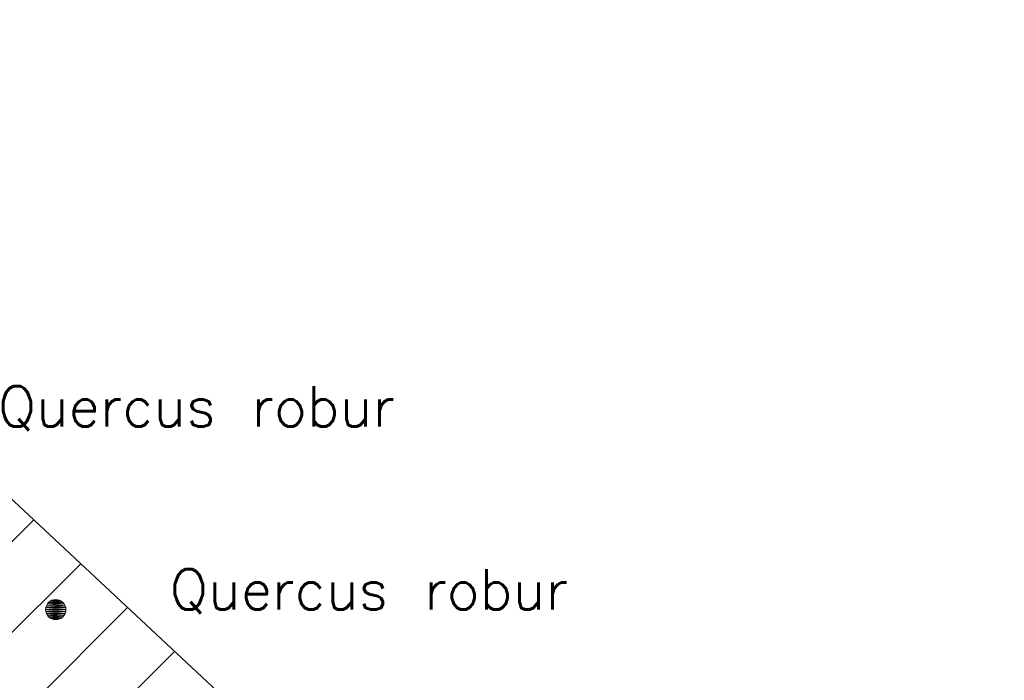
# Model space of a CAD drawing. Header units: metres. Extents: x 102852 to 106916, y 385458 to 392749.
# Tile 43 of 47: x 105097 to 105121, y 388225 to 388241. Entities that reach past the tile are written whole.
import ezdxf
from ezdxf.enums import TextEntityAlignment as Align

# ---------------------------------------------------------------- set-up
doc = ezdxf.new("R2010")
doc.units = ezdxf.units.M
for name, color, linetype, lineweight in [('0-BEPLANTING', 14, 'Continuous', 30), ('B-WE-GR-STRUIK-G', 90, 'Continuous', 13), ('Bomen', 84, 'Continuous', 0), ('Boomsoort', 10, 'Continuous', 0)]:
    doc.layers.add(name, color=color, linetype=linetype, lineweight=lineweight)
doc.styles.add('Style-txt', font='txt.shx')

# ---------------------------------------------------------------- blocks, each defined once
blk = doc.blocks.new('MPOLYGON_379')
at = {"layer": 'Bomen', "flags": 128}
for points in [[(105097.68, 388227.002), (105097.665, 388226.955), (105098.156, 388226.955)], [(105097.703, 388227.045), (105097.68, 388227.002), (105098.142, 388227.002)], [(105097.68, 388227.002), (105098.142, 388227.002), (105098.156, 388226.955)], [(105097.734, 388227.083), (105097.703, 388227.045), (105098.118, 388227.045)], [(105097.703, 388227.045), (105098.118, 388227.045), (105098.142, 388227.002)], [(105097.772, 388227.114), (105097.734, 388227.083), (105098.087, 388227.083)], [(105097.734, 388227.083), (105098.087, 388227.083), (105098.118, 388227.045)], [(105097.815, 388227.137), (105097.772, 388227.114), (105098.05, 388227.114)], [(105097.772, 388227.114), (105098.05, 388227.114), (105098.087, 388227.083)], [(105097.862, 388227.151), (105097.815, 388227.137), (105098.006, 388227.137)], [(105097.815, 388227.137), (105098.006, 388227.137), (105098.05, 388227.114)], [(105097.911, 388227.156), (105097.862, 388227.151), (105097.959, 388227.151)], [(105097.862, 388227.151), (105097.959, 388227.151), (105098.006, 388227.137)], [(105097.665, 388226.955), (105097.661, 388226.906), (105098.161, 388226.906)], [(105097.661, 388226.906), (105097.665, 388226.857), (105098.156, 388226.857)], [(105097.661, 388226.906), (105098.161, 388226.906), (105098.156, 388226.857)], [(105097.665, 388226.955), (105098.156, 388226.955), (105098.161, 388226.906)], [(105097.665, 388226.857), (105097.68, 388226.81), (105098.142, 388226.81)], [(105097.665, 388226.857), (105098.156, 388226.857), (105098.142, 388226.81)], [(105097.68, 388226.81), (105097.703, 388226.767), (105098.118, 388226.767)], [(105097.68, 388226.81), (105098.142, 388226.81), (105098.118, 388226.767)], [(105097.703, 388226.767), (105097.734, 388226.729), (105098.087, 388226.729)], [(105097.703, 388226.767), (105098.118, 388226.767), (105098.087, 388226.729)], [(105097.734, 388226.729), (105097.772, 388226.698), (105098.05, 388226.698)], [(105097.734, 388226.729), (105098.087, 388226.729), (105098.05, 388226.698)], [(105097.772, 388226.698), (105097.815, 388226.675), (105098.006, 388226.675)], [(105097.772, 388226.698), (105098.05, 388226.698), (105098.006, 388226.675)], [(105097.815, 388226.675), (105097.862, 388226.661), (105097.959, 388226.661)], [(105097.815, 388226.675), (105098.006, 388226.675), (105097.959, 388226.661)], [(105097.862, 388226.661), (105097.959, 388226.661), (105097.911, 388226.656)]]:
    blk.add_lwpolyline(points, close=True, dxfattribs=at)
at = {"layer": 'Bomen', "color": 74, "true_color": 0x55aa00, "flags": 128}
for points in [[(105097.665, 388226.955), (105097.68, 388227.002)], [(105097.68, 388227.002), (105097.703, 388227.045)], [(105097.703, 388227.045), (105097.734, 388227.083)], [(105097.734, 388227.083), (105097.772, 388227.114)], [(105097.772, 388227.114), (105097.815, 388227.137)], [(105097.815, 388227.137), (105097.862, 388227.151)], [(105097.862, 388227.151), (105097.911, 388227.156)], [(105097.911, 388227.156), (105097.959, 388227.151)], [(105097.959, 388227.151), (105098.006, 388227.137)], [(105098.006, 388227.137), (105098.05, 388227.114)], [(105098.05, 388227.114), (105098.087, 388227.083)], [(105098.087, 388227.083), (105098.118, 388227.045)], [(105098.118, 388227.045), (105098.142, 388227.002)], [(105098.142, 388227.002), (105098.156, 388226.955)], [(105097.661, 388226.906), (105097.665, 388226.955)], [(105097.665, 388226.857), (105097.661, 388226.906)], [(105097.68, 388226.81), (105097.665, 388226.857)], [(105097.703, 388226.767), (105097.68, 388226.81)], [(105097.734, 388226.729), (105097.703, 388226.767)], [(105098.118, 388226.767), (105098.087, 388226.729)], [(105098.142, 388226.81), (105098.118, 388226.767)], [(105098.156, 388226.857), (105098.142, 388226.81)], [(105098.156, 388226.955), (105098.161, 388226.906)], [(105098.161, 388226.906), (105098.156, 388226.857)], [(105097.772, 388226.698), (105097.734, 388226.729)], [(105097.815, 388226.675), (105097.772, 388226.698)], [(105097.862, 388226.661), (105097.815, 388226.675)], [(105097.911, 388226.656), (105097.862, 388226.661)], [(105097.959, 388226.661), (105097.911, 388226.656)], [(105098.006, 388226.675), (105097.959, 388226.661)], [(105098.05, 388226.698), (105098.006, 388226.675)], [(105098.087, 388226.729), (105098.05, 388226.698)]]:
    blk.add_lwpolyline(points, dxfattribs=at)
at = {"layer": 'Bomen'}
for points in [[(105097.68, 388227.002), (105097.665, 388226.955), (105098.156, 388226.955)], [(105097.703, 388227.045), (105097.68, 388227.002), (105098.142, 388227.002)], [(105097.68, 388227.002), (105098.142, 388227.002), (105098.156, 388226.955)], [(105097.734, 388227.083), (105097.703, 388227.045), (105098.118, 388227.045)], [(105097.703, 388227.045), (105098.118, 388227.045), (105098.142, 388227.002)], [(105097.772, 388227.114), (105097.734, 388227.083), (105098.087, 388227.083)], [(105097.734, 388227.083), (105098.087, 388227.083), (105098.118, 388227.045)], [(105097.815, 388227.137), (105097.772, 388227.114), (105098.05, 388227.114)], [(105097.772, 388227.114), (105098.05, 388227.114), (105098.087, 388227.083)], [(105097.862, 388227.151), (105097.815, 388227.137), (105098.006, 388227.137)], [(105097.815, 388227.137), (105098.006, 388227.137), (105098.05, 388227.114)], [(105097.911, 388227.156), (105097.862, 388227.151), (105097.959, 388227.151)], [(105097.862, 388227.151), (105097.959, 388227.151), (105098.006, 388227.137)], [(105097.665, 388226.955), (105097.661, 388226.906), (105098.161, 388226.906)], [(105097.665, 388226.955), (105098.156, 388226.955), (105098.161, 388226.906)]]:
    blk.add_solid(points, dxfattribs=at)
at = {"layer": 'Bomen', "extrusion": (0, 0, -1)}
for points in [[(-105097.661, 388226.906), (-105097.665, 388226.857), (-105098.156, 388226.857)], [(-105097.661, 388226.906), (-105098.161, 388226.906), (-105098.156, 388226.857)], [(-105097.665, 388226.857), (-105097.68, 388226.81), (-105098.142, 388226.81)], [(-105097.665, 388226.857), (-105098.156, 388226.857), (-105098.142, 388226.81)], [(-105097.68, 388226.81), (-105097.703, 388226.767), (-105098.118, 388226.767)], [(-105097.68, 388226.81), (-105098.142, 388226.81), (-105098.118, 388226.767)], [(-105097.703, 388226.767), (-105097.734, 388226.729), (-105098.087, 388226.729)], [(-105097.703, 388226.767), (-105098.118, 388226.767), (-105098.087, 388226.729)], [(-105097.734, 388226.729), (-105097.772, 388226.698), (-105098.05, 388226.698)], [(-105097.734, 388226.729), (-105098.087, 388226.729), (-105098.05, 388226.698)], [(-105097.772, 388226.698), (-105097.815, 388226.675), (-105098.006, 388226.675)], [(-105097.772, 388226.698), (-105098.05, 388226.698), (-105098.006, 388226.675)], [(-105097.815, 388226.675), (-105097.862, 388226.661), (-105097.959, 388226.661)], [(-105097.815, 388226.675), (-105098.006, 388226.675), (-105097.959, 388226.661)], [(-105097.862, 388226.661), (-105097.959, 388226.661), (-105097.911, 388226.656)]]:
    blk.add_solid(points, dxfattribs=at)

msp = doc.modelspace()

# ---------------------------------------------------------------- hatches: boundary and pattern name
at = {"layer": '0-BEPLANTING', "ltscale": 0.2}
h = msp.add_hatch(dxfattribs=at)
h.set_pattern_fill('ANSI31', color=256, scale=0.1, pattern_type=2)
h.set_pattern_definition([(45, (0, 0), (-1.122532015, 1.122532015), [])])
h.paths.add_polyline_path([(105065.737, 388136.462), (105067.35, 388138.352), (105071.351, 388142.347), (105071.081, 388142.576), (105072.148, 388141.63), (105101.068, 388172.737), (105108.535, 388185.584), (105118.803, 388203.572), (105116.556, 388206.183), (105105.283, 388216.058), (105068.962, 388247.964), (105041.039, 388272.612), (105028.48, 388284.381), (105012.706, 388305.132), (104993.469, 388321.613), (105005.563, 388330.004), (105028.796, 388296.517), (105043.871, 388275.93), (105049.991, 388269.913), (105088.319, 388237.582), (105113.464, 388214.082), (105118.301, 388210.551), (105121.361, 388206.818), (105120.522, 388203.662), (105101.899, 388171.82), (105076.595, 388144.271), (105049.734, 388115.215), (105008.947, 388153.16), (105008.619, 388152.827), (105008.36, 388153.037), (105010.81, 388155.895), (105014.58, 388152.596), (105014.956, 388153.014), (105031.58, 388138.45), (105031.007, 388137.708), (105033.349, 388135.83), (105049.124, 388121.946), (105062.799, 388137.552), (105063.537, 388138.393)])

# ---------------------------------------------------------------- linework, layer by layer
at = {"layer": 'B-WE-GR-STRUIK-G', "flags": 128}
msp.add_lwpolyline([(105005.563, 388330.004), (105028.796, 388296.517), (105043.871, 388275.93), (105049.991, 388269.913), (105088.319, 388237.582), (105113.464, 388214.082), (105118.301, 388210.551), (105121.361, 388206.818), (105120.522, 388203.662), (105101.899, 388171.82), (105096.52, 388166.341), (105076.595, 388144.271), (105049.734, 388115.215)], dxfattribs=at)
at = {"layer": 'Defpoints', "flags": 128}
msp.add_lwpolyline([(105005.563, 388330.004), (105028.796, 388296.517), (105043.871, 388275.93), (105049.991, 388269.913), (105088.319, 388237.582), (105113.464, 388214.082), (105118.301, 388210.551), (105121.361, 388206.818)], dxfattribs=at)
msp.add_lwpolyline([(105005.563, 388330.004), (105028.796, 388296.517), (105043.871, 388275.93), (105049.991, 388269.913), (105088.319, 388237.582), (105113.464, 388214.082), (105118.301, 388210.551), (105121.361, 388206.818)], dxfattribs=at)

# ---------------------------------------------------------------- block references
at = {"layer": 'Bomen', "rotation": 360}
msp.add_blockref('MPOLYGON_379', (0, 0, 0.134), dxfattribs=at)

# ---------------------------------------------------------------- texts
at = {"layer": 'Boomsoort', "style": 'Style-txt'}
for p in [(105106.297, 388231.433, 0.134), (105110.577, 388226.906, 0.134)]:
    msp.add_text('Quercus robur', height=1, dxfattribs=at).set_placement(p, align=Align.RIGHT)

doc.saveas('drawing.dxf')
